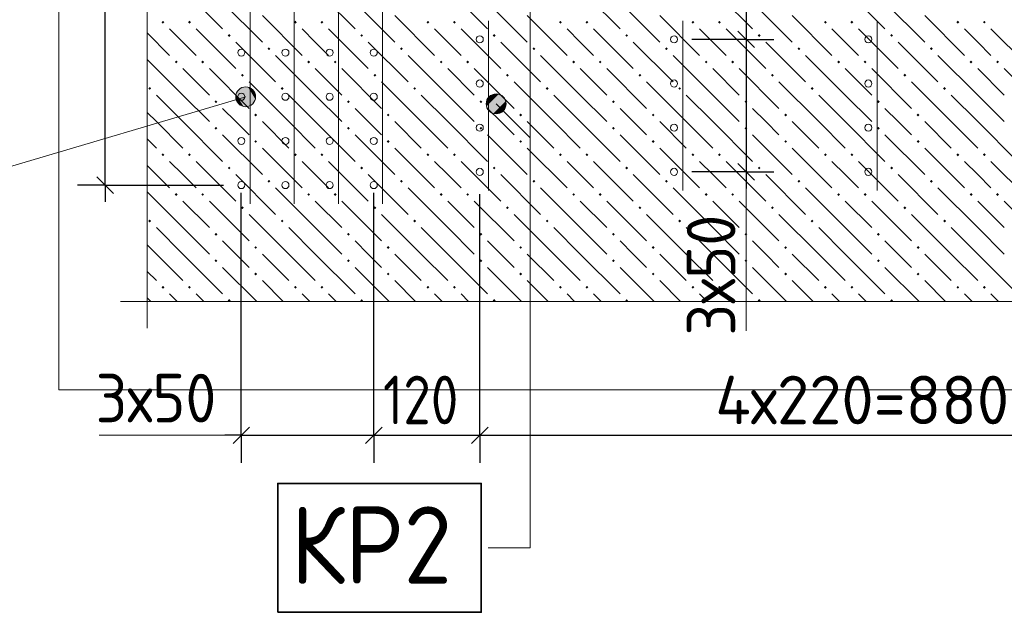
# Model space of a CAD drawing. Header units: millimetres. Extents: x 0 to 50400, y 0 to 35640.
# Tile 9 of 52: x 4665 to 10016, y 10530 to 13750. Entities that reach past the tile are written whole.
import ezdxf

# ---------------------------------------------------------------- set-up
doc = ezdxf.new("R2010")
doc.units = ezdxf.units.MM
for name, color, linetype, lineweight in [('Standard', 7, 'Continuous', 25), ('ЖБ Перекрытие верхний уровень', 7, 'Continuous', 35), ('Общий01', 7, 'Continuous', 13), ('Размерная линия_ общее', 7, 'Continuous', 13), ('Текст_ общее', 7, 'Continuous', 25)]:
    doc.layers.add(name, color=color, linetype=linetype, lineweight=lineweight)
doc.layers.add('Вспомогательная арматура', color=7, linetype='Continuous', lineweight=18, true_color=0x656565)
doc.layers.add('Поперечная арматура', color=7, linetype='Continuous', lineweight=18, true_color=0x5a2814)
doc.layers.add('Размерная выноска', color=7, linetype='Continuous')
doc.styles.add('ISOCPEUR', font='txt')

msp = doc.modelspace()

# ---------------------------------------------------------------- hatches: boundary and pattern name
at = {"layer": 'ЖБ Перекрытие верхний уровень', "linetype": 'Continuous', "lineweight": 18, "transparency": 33554687}
for points in [[(5435.9, 13736.3), (5443.7, 13744.1), (5451.5, 13736.3), (5443.7, 13728.5)], [(5579.9, 13736.3), (5587.7, 13744.1), (5595.5, 13736.3), (5587.7, 13728.5)], [(6155.9, 13736.3), (6163.7, 13744.1), (6171.5, 13736.3), (6163.7, 13728.5)], [(6299.9, 13736.3), (6307.7, 13744.1), (6315.5, 13736.3), (6307.7, 13728.5)], [(6875.9, 13736.3), (6883.7, 13744.1), (6891.5, 13736.3), (6883.7, 13728.5)], [(7019.9, 13736.3), (7027.7, 13744.1), (7035.5, 13736.3), (7027.7, 13728.5)], [(7595.9, 13736.3), (7603.7, 13744.1), (7611.5, 13736.3), (7603.7, 13728.5)], [(7739.9, 13736.3), (7747.7, 13744.1), (7755.5, 13736.3), (7747.7, 13728.5)], [(8315.9, 13736.3), (8323.7, 13744.1), (8331.5, 13736.3), (8323.7, 13728.5)], [(8459.9, 13736.3), (8467.7, 13744.1), (8475.5, 13736.3), (8467.7, 13728.5)], [(9035.9, 13736.3), (9043.7, 13744.1), (9051.5, 13736.3), (9043.7, 13728.5)], [(9179.9, 13736.3), (9187.7, 13744.1), (9195.5, 13736.3), (9187.7, 13728.5)], [(9755.9, 13736.3), (9763.7, 13744.1), (9771.5, 13736.3), (9763.7, 13728.5)], [(9899.9, 13736.3), (9907.7, 13744.1), (9915.5, 13736.3), (9907.7, 13728.5)], [(5795.9, 13664.3), (5803.7, 13672.1), (5811.5, 13664.3), (5803.7, 13656.5)], [(6515.9, 13664.3), (6523.7, 13672.1), (6531.5, 13664.3), (6523.7, 13656.5)], [(7235.9, 13664.3), (7243.7, 13672.1), (7251.5, 13664.3), (7243.7, 13656.5)], [(7955.9, 13664.3), (7963.7, 13672.1), (7971.5, 13664.3), (7963.7, 13656.5)], [(8675.9, 13664.3), (8683.7, 13672.1), (8691.5, 13664.3), (8683.7, 13656.5)], [(9395.9, 13664.3), (9403.7, 13672.1), (9411.5, 13664.3), (9403.7, 13656.5)], [(6011.9, 13592.3), (6019.7, 13600.1), (6027.5, 13592.3), (6019.7, 13584.5)], [(6731.9, 13592.3), (6739.7, 13600.1), (6747.5, 13592.3), (6739.7, 13584.5)], [(7451.9, 13592.3), (7459.7, 13600.1), (7467.5, 13592.3), (7459.7, 13584.5)], [(8171.9, 13592.3), (8179.7, 13600.1), (8187.5, 13592.3), (8179.7, 13584.5)], [(8891.9, 13592.3), (8899.7, 13600.1), (8907.5, 13592.3), (8899.7, 13584.5)], [(9611.9, 13592.3), (9619.7, 13600.1), (9627.5, 13592.3), (9619.7, 13584.5)], [(5507.9, 13520.3), (5515.7, 13528.1), (5523.5, 13520.3), (5515.7, 13512.5)], [(5651.9, 13520.3), (5659.7, 13528.1), (5667.5, 13520.3), (5659.7, 13512.5)], [(6227.9, 13520.3), (6235.7, 13528.1), (6243.5, 13520.3), (6235.7, 13512.5)], [(6371.9, 13520.3), (6379.7, 13528.1), (6387.5, 13520.3), (6379.7, 13512.5)], [(6947.9, 13520.3), (6955.7, 13528.1), (6963.5, 13520.3), (6955.7, 13512.5)], [(7091.9, 13520.3), (7099.7, 13528.1), (7107.5, 13520.3), (7099.7, 13512.5)], [(7667.9, 13520.3), (7675.7, 13528.1), (7683.5, 13520.3), (7675.7, 13512.5)], [(7811.9, 13520.3), (7819.7, 13528.1), (7827.5, 13520.3), (7819.7, 13512.5)], [(8387.9, 13520.3), (8395.7, 13528.1), (8403.5, 13520.3), (8395.7, 13512.5)], [(8531.9, 13520.3), (8539.7, 13528.1), (8547.5, 13520.3), (8539.7, 13512.5)], [(9107.9, 13520.3), (9115.7, 13528.1), (9123.5, 13520.3), (9115.7, 13512.5)], [(9251.9, 13520.3), (9259.7, 13528.1), (9267.5, 13520.3), (9259.7, 13512.5)], [(9827.9, 13520.3), (9835.7, 13528.1), (9843.5, 13520.3), (9835.7, 13512.5)], [(9971.9, 13520.3), (9979.7, 13528.1), (9987.5, 13520.3), (9979.7, 13512.5)], [(5867.9, 13448.3), (5875.7, 13456.1), (5883.5, 13448.3), (5875.7, 13440.5)], [(6587.9, 13448.3), (6595.7, 13456.1), (6603.5, 13448.3), (6595.7, 13440.5)], [(7307.9, 13448.3), (7315.7, 13456.1), (7323.5, 13448.3), (7315.7, 13440.5)], [(8027.9, 13448.3), (8035.7, 13456.1), (8043.5, 13448.3), (8035.7, 13440.5)], [(8747.9, 13448.3), (8755.7, 13456.1), (8763.5, 13448.3), (8755.7, 13440.5)], [(9467.9, 13448.3), (9475.7, 13456.1), (9483.5, 13448.3), (9475.7, 13440.5)], [(5363.9, 13376.3), (5371.7, 13384.1), (5379.5, 13376.3), (5371.7, 13368.5)], [(6083.9, 13376.3), (6091.7, 13384.1), (6099.5, 13376.3), (6091.7, 13368.5)], [(6803.9, 13376.3), (6811.7, 13384.1), (6819.5, 13376.3), (6811.7, 13368.5)], [(7523.9, 13376.3), (7531.7, 13384.1), (7539.5, 13376.3), (7531.7, 13368.5)], [(8243.9, 13376.3), (8251.7, 13384.1), (8259.5, 13376.3), (8251.7, 13368.5)], [(8963.9, 13376.3), (8971.7, 13384.1), (8979.5, 13376.3), (8971.7, 13368.5)], [(9683.9, 13376.3), (9691.7, 13384.1), (9699.5, 13376.3), (9691.7, 13368.5)], [(5723.9, 13304.3), (5731.7, 13312.1), (5739.5, 13304.3), (5731.7, 13296.5)], [(6443.9, 13304.3), (6451.7, 13312.1), (6459.5, 13304.3), (6451.7, 13296.5)], [(7163.9, 13304.3), (7171.7, 13312.1), (7179.5, 13304.3), (7171.7, 13296.5)], [(7883.9, 13304.3), (7891.7, 13312.1), (7899.5, 13304.3), (7891.7, 13296.5)], [(8603.9, 13304.3), (8611.7, 13312.1), (8619.5, 13304.3), (8611.7, 13296.5)], [(9323.9, 13304.3), (9331.7, 13312.1), (9339.5, 13304.3), (9331.7, 13296.5)], [(5939.9, 13232.3), (5947.7, 13240.1), (5955.5, 13232.3), (5947.7, 13224.5)], [(6659.9, 13232.3), (6667.7, 13240.1), (6675.5, 13232.3), (6667.7, 13224.5)], [(7379.9, 13232.3), (7387.7, 13240.1), (7395.5, 13232.3), (7387.7, 13224.5)], [(8099.9, 13232.3), (8107.7, 13240.1), (8115.5, 13232.3), (8107.7, 13224.5)], [(8819.9, 13232.3), (8827.7, 13240.1), (8835.5, 13232.3), (8827.7, 13224.5)], [(9539.9, 13232.3), (9547.7, 13240.1), (9555.5, 13232.3), (9547.7, 13224.5)], [(5723.9, 13160.3), (5731.7, 13168.1), (5739.5, 13160.3), (5731.7, 13152.5)], [(6443.9, 13160.3), (6451.7, 13168.1), (6459.5, 13160.3), (6451.7, 13152.5)], [(7163.9, 13160.3), (7171.7, 13168.1), (7179.5, 13160.3), (7171.7, 13152.5)], [(7883.9, 13160.3), (7891.7, 13168.1), (7899.5, 13160.3), (7891.7, 13152.5)], [(8603.9, 13160.3), (8611.7, 13168.1), (8619.5, 13160.3), (8611.7, 13152.5)], [(9323.9, 13160.3), (9331.7, 13168.1), (9339.5, 13160.3), (9331.7, 13152.5)], [(5939.9, 13088.3), (5947.7, 13096.1), (5955.5, 13088.3), (5947.7, 13080.5)], [(6659.9, 13088.3), (6667.7, 13096.1), (6675.5, 13088.3), (6667.7, 13080.5)], [(7379.9, 13088.3), (7387.7, 13096.1), (7395.5, 13088.3), (7387.7, 13080.5)], [(8099.9, 13088.3), (8107.7, 13096.1), (8115.5, 13088.3), (8107.7, 13080.5)], [(8819.9, 13088.3), (8827.7, 13096.1), (8835.5, 13088.3), (8827.7, 13080.5)], [(9539.9, 13088.3), (9547.7, 13096.1), (9555.5, 13088.3), (9547.7, 13080.5)], [(5435.9, 13016.3), (5443.7, 13024.1), (5451.5, 13016.3), (5443.7, 13008.5)], [(5579.9, 13016.3), (5587.7, 13024.1), (5595.5, 13016.3), (5587.7, 13008.5)], [(6155.9, 13016.3), (6163.7, 13024.1), (6171.5, 13016.3), (6163.7, 13008.5)], [(6299.9, 13016.3), (6307.7, 13024.1), (6315.5, 13016.3), (6307.7, 13008.5)], [(6875.9, 13016.3), (6883.7, 13024.1), (6891.5, 13016.3), (6883.7, 13008.5)], [(7019.9, 13016.3), (7027.7, 13024.1), (7035.5, 13016.3), (7027.7, 13008.5)], [(7595.9, 13016.3), (7603.7, 13024.1), (7611.5, 13016.3), (7603.7, 13008.5)], [(7739.9, 13016.3), (7747.7, 13024.1), (7755.5, 13016.3), (7747.7, 13008.5)], [(8315.9, 13016.3), (8323.7, 13024.1), (8331.5, 13016.3), (8323.7, 13008.5)], [(8459.9, 13016.3), (8467.7, 13024.1), (8475.5, 13016.3), (8467.7, 13008.5)], [(9035.9, 13016.3), (9043.7, 13024.1), (9051.5, 13016.3), (9043.7, 13008.5)], [(9179.9, 13016.3), (9187.7, 13024.1), (9195.5, 13016.3), (9187.7, 13008.5)], [(9755.9, 13016.3), (9763.7, 13024.1), (9771.5, 13016.3), (9763.7, 13008.5)], [(9899.9, 13016.3), (9907.7, 13024.1), (9915.5, 13016.3), (9907.7, 13008.5)], [(5795.9, 12944.3), (5803.7, 12952.1), (5811.5, 12944.3), (5803.7, 12936.5)], [(6515.9, 12944.3), (6523.7, 12952.1), (6531.5, 12944.3), (6523.7, 12936.5)], [(7235.9, 12944.3), (7243.7, 12952.1), (7251.5, 12944.3), (7243.7, 12936.5)], [(7955.9, 12944.3), (7963.7, 12952.1), (7971.5, 12944.3), (7963.7, 12936.5)], [(8675.9, 12944.3), (8683.7, 12952.1), (8691.5, 12944.3), (8683.7, 12936.5)], [(9395.9, 12944.3), (9403.7, 12952.1), (9411.5, 12944.3), (9403.7, 12936.5)], [(6011.9, 12872.3), (6019.7, 12880.1), (6027.5, 12872.3), (6019.7, 12864.5)], [(6731.9, 12872.3), (6739.7, 12880.1), (6747.5, 12872.3), (6739.7, 12864.5)], [(7451.9, 12872.3), (7459.7, 12880.1), (7467.5, 12872.3), (7459.7, 12864.5)], [(8171.9, 12872.3), (8179.7, 12880.1), (8187.5, 12872.3), (8179.7, 12864.5)], [(8891.9, 12872.3), (8899.7, 12880.1), (8907.5, 12872.3), (8899.7, 12864.5)], [(9611.9, 12872.3), (9619.7, 12880.1), (9627.5, 12872.3), (9619.7, 12864.5)], [(5507.9, 12800.3), (5515.7, 12808.1), (5523.5, 12800.3), (5515.7, 12792.5)], [(5651.9, 12800.3), (5659.7, 12808.1), (5667.5, 12800.3), (5659.7, 12792.5)], [(6227.9, 12800.3), (6235.7, 12808.1), (6243.5, 12800.3), (6235.7, 12792.5)], [(6371.9, 12800.3), (6379.7, 12808.1), (6387.5, 12800.3), (6379.7, 12792.5)], [(6947.9, 12800.3), (6955.7, 12808.1), (6963.5, 12800.3), (6955.7, 12792.5)], [(7091.9, 12800.3), (7099.7, 12808.1), (7107.5, 12800.3), (7099.7, 12792.5)], [(7667.9, 12800.3), (7675.7, 12808.1), (7683.5, 12800.3), (7675.7, 12792.5)], [(7811.9, 12800.3), (7819.7, 12808.1), (7827.5, 12800.3), (7819.7, 12792.5)], [(8387.9, 12800.3), (8395.7, 12808.1), (8403.5, 12800.3), (8395.7, 12792.5)], [(8531.9, 12800.3), (8539.7, 12808.1), (8547.5, 12800.3), (8539.7, 12792.5)], [(9107.9, 12800.3), (9115.7, 12808.1), (9123.5, 12800.3), (9115.7, 12792.5)], [(9251.9, 12800.3), (9259.7, 12808.1), (9267.5, 12800.3), (9259.7, 12792.5)], [(9827.9, 12800.3), (9835.7, 12808.1), (9843.5, 12800.3), (9835.7, 12792.5)], [(9971.9, 12800.3), (9979.7, 12808.1), (9987.5, 12800.3), (9979.7, 12792.5)], [(5867.9, 12728.3), (5875.7, 12736.1), (5883.5, 12728.3), (5875.7, 12720.5)], [(6587.9, 12728.3), (6595.7, 12736.1), (6603.5, 12728.3), (6595.7, 12720.5)], [(7307.9, 12728.3), (7315.7, 12736.1), (7323.5, 12728.3), (7315.7, 12720.5)], [(8027.9, 12728.3), (8035.7, 12736.1), (8043.5, 12728.3), (8035.7, 12720.5)], [(8747.9, 12728.3), (8755.7, 12736.1), (8763.5, 12728.3), (8755.7, 12720.5)], [(9467.9, 12728.3), (9475.7, 12736.1), (9483.5, 12728.3), (9475.7, 12720.5)], [(5363.9, 12656.3), (5371.7, 12664.1), (5379.5, 12656.3), (5371.7, 12648.5)], [(6083.9, 12656.3), (6091.7, 12664.1), (6099.5, 12656.3), (6091.7, 12648.5)], [(6803.9, 12656.3), (6811.7, 12664.1), (6819.5, 12656.3), (6811.7, 12648.5)], [(7523.9, 12656.3), (7531.7, 12664.1), (7539.5, 12656.3), (7531.7, 12648.5)], [(8243.9, 12656.3), (8251.7, 12664.1), (8259.5, 12656.3), (8251.7, 12648.5)], [(8963.9, 12656.3), (8971.7, 12664.1), (8979.5, 12656.3), (8971.7, 12648.5)], [(9683.9, 12656.3), (9691.7, 12664.1), (9699.5, 12656.3), (9691.7, 12648.5)], [(5723.9, 12584.3), (5731.7, 12592.1), (5739.5, 12584.3), (5731.7, 12576.5)], [(6443.9, 12584.3), (6451.7, 12592.1), (6459.5, 12584.3), (6451.7, 12576.5)], [(7163.9, 12584.3), (7171.7, 12592.1), (7179.5, 12584.3), (7171.7, 12576.5)], [(7883.9, 12584.3), (7891.7, 12592.1), (7899.5, 12584.3), (7891.7, 12576.5)], [(8603.9, 12584.3), (8611.7, 12592.1), (8619.5, 12584.3), (8611.7, 12576.5)], [(9323.9, 12584.3), (9331.7, 12592.1), (9339.5, 12584.3), (9331.7, 12576.5)], [(5939.9, 12512.3), (5947.7, 12520.1), (5955.5, 12512.3), (5947.7, 12504.5)], [(6659.9, 12512.3), (6667.7, 12520.1), (6675.5, 12512.3), (6667.7, 12504.5)], [(7379.9, 12512.3), (7387.7, 12520.1), (7395.5, 12512.3), (7387.7, 12504.5)], [(8099.9, 12512.3), (8107.7, 12520.1), (8115.5, 12512.3), (8107.7, 12504.5)], [(8819.9, 12512.3), (8827.7, 12520.1), (8835.5, 12512.3), (8827.7, 12504.5)], [(9539.9, 12512.3), (9547.7, 12520.1), (9555.5, 12512.3), (9547.7, 12504.5)], [(5723.9, 12440.3), (5731.7, 12448.1), (5739.5, 12440.3), (5731.7, 12432.5)], [(6443.9, 12440.3), (6451.7, 12448.1), (6459.5, 12440.3), (6451.7, 12432.5)], [(7163.9, 12440.3), (7171.7, 12448.1), (7179.5, 12440.3), (7171.7, 12432.5)], [(7883.9, 12440.3), (7891.7, 12448.1), (7899.5, 12440.3), (7891.7, 12432.5)], [(8603.9, 12440.3), (8611.7, 12448.1), (8619.5, 12440.3), (8611.7, 12432.5)], [(9323.9, 12440.3), (9331.7, 12448.1), (9339.5, 12440.3), (9331.7, 12432.5)], [(5939.9, 12368.3), (5947.7, 12376.1), (5955.5, 12368.3), (5947.7, 12360.5)], [(6659.9, 12368.3), (6667.7, 12376.1), (6675.5, 12368.3), (6667.7, 12360.5)], [(7379.9, 12368.3), (7387.7, 12376.1), (7395.5, 12368.3), (7387.7, 12360.5)], [(8099.9, 12368.3), (8107.7, 12376.1), (8115.5, 12368.3), (8107.7, 12360.5)], [(8819.9, 12368.3), (8827.7, 12376.1), (8835.5, 12368.3), (8827.7, 12360.5)], [(9539.9, 12368.3), (9547.7, 12376.1), (9555.5, 12368.3), (9547.7, 12360.5)], [(5435.9, 12296.3), (5443.7, 12304.1), (5451.5, 12296.3), (5443.7, 12288.5)], [(5579.9, 12296.3), (5587.7, 12304.1), (5595.5, 12296.3), (5587.7, 12288.5)], [(6155.9, 12296.3), (6163.7, 12304.1), (6171.5, 12296.3), (6163.7, 12288.5)], [(6299.9, 12296.3), (6307.7, 12304.1), (6315.5, 12296.3), (6307.7, 12288.5)], [(6875.9, 12296.3), (6883.7, 12304.1), (6891.5, 12296.3), (6883.7, 12288.5)], [(7019.9, 12296.3), (7027.7, 12304.1), (7035.5, 12296.3), (7027.7, 12288.5)], [(7595.9, 12296.3), (7603.7, 12304.1), (7611.5, 12296.3), (7603.7, 12288.5)], [(7739.9, 12296.3), (7747.7, 12304.1), (7755.5, 12296.3), (7747.7, 12288.5)], [(8315.9, 12296.3), (8323.7, 12304.1), (8331.5, 12296.3), (8323.7, 12288.5)], [(8459.9, 12296.3), (8467.7, 12304.1), (8475.5, 12296.3), (8467.7, 12288.5)], [(9035.9, 12296.3), (9043.7, 12304.1), (9051.5, 12296.3), (9043.7, 12288.5)], [(9179.9, 12296.3), (9187.7, 12304.1), (9195.5, 12296.3), (9187.7, 12288.5)], [(9755.9, 12296.3), (9763.7, 12304.1), (9771.5, 12296.3), (9763.7, 12288.5)], [(9899.9, 12296.3), (9907.7, 12304.1), (9915.5, 12296.3), (9907.7, 12288.5)], [(5795.9, 12224.3), (5803.7, 12232.1), (5811.5, 12224.3), (5806.2, 12219), (5801.2, 12219)], [(6515.9, 12224.3), (6523.7, 12232.1), (6531.5, 12224.3), (6526.2, 12219), (6521.2, 12219)], [(7235.9, 12224.3), (7243.7, 12232.1), (7251.5, 12224.3), (7246.2, 12219), (7241.2, 12219)], [(7955.9, 12224.3), (7963.7, 12232.1), (7971.5, 12224.3), (7966.2, 12219), (7961.2, 12219)], [(8675.9, 12224.3), (8683.7, 12232.1), (8691.5, 12224.3), (8686.2, 12219), (8681.2, 12219)], [(9395.9, 12224.3), (9403.7, 12232.1), (9411.5, 12224.3), (9406.2, 12219), (9401.2, 12219)]]:
    msp.add_hatch(color=7, dxfattribs=at).paths.add_polyline_path(points, flags=16)
at = {"layer": 'Общий01', "linetype": 'Continuous', "lineweight": 13, "transparency": 33554687}
for points in [[(5908.7, 13279.5), (5878.1, 13383.1), (5854.4, 13368.2)], [(5932.5, 13294.4), (5906.2, 13383.5), (5878.1, 13383.1)], [(5932.5, 13294.4), (5878.1, 13383.1), (5908.7, 13279.5)], [(5945.6, 13318.6), (5930.3, 13370.4), (5906.2, 13383.5)], [(5945.6, 13318.6), (5906.2, 13383.5), (5932.5, 13294.4)], [(5880.7, 13279.1), (5854.4, 13368.2), (5841.2, 13344)], [(5880.7, 13279.1), (5841.2, 13344), (5856.6, 13292.3)], [(5856.6, 13292.3), (5841.2, 13344), (5841.6, 13316)], [(5908.7, 13279.5), (5854.4, 13368.2), (5880.7, 13279.1)], [(5930.3, 13370.4), (5945.6, 13318.6), (5945.2, 13346.6)], [(7202.3, 13306.6), (7240.5, 13344.7), (7216.1, 13331)], [(7240.5, 13344.7), (7202.3, 13306.6), (7202.3, 13279.1)], [(7240.5, 13344.7), (7202.3, 13279.1), (7268, 13344.7)], [(7268, 13344.7), (7202.3, 13279.1), (7216.1, 13254.6)], [(7268, 13344.7), (7216.1, 13254.6), (7292.4, 13331)], [(7292.4, 13331), (7216.1, 13254.6), (7240.5, 13240.9)], [(7292.4, 13331), (7240.5, 13240.9), (7306.2, 13306.6)], [(7306.2, 13306.6), (7240.5, 13240.9), (7268, 13240.9)], [(7306.2, 13306.6), (7268, 13240.9), (7306.2, 13279.1)], [(7306.2, 13279.1), (7268, 13240.9), (7292.4, 13254.6)]]:
    msp.add_hatch(color=7, dxfattribs=at).paths.add_polyline_path(points)

# ---------------------------------------------------------------- linework, layer by layer
at = {"layer": 'Standard', "color": 7, "linetype": 'Continuous', "lineweight": -3, "transparency": 33554687}
for p, q in [((8613.3, 13931.3), (8613.3, 13643.3)), ((8613.3, 13643.3), (8613.3, 12923.3)), ((8613.3, 12923.3), (8613.3, 12833.3)), ((5129, 12851.3), (5129, 12761.3)), ((5869.4, 11492), (5779.4, 11492)), ((5869.4, 11492), (6589.4, 11492)), ((6589.4, 11492), (7165.4, 11492)), ((7165.4, 11492), (11389.4, 11492))]:
    msp.add_line(p, q, dxfattribs=at)
at = {"layer": 'Standard', "color": 7, "linetype": 'Continuous', "lineweight": 25, "transparency": 33554687}
for p, q in [((8568.3, 13688.3), (8658.3, 13598.3)), ((8568.3, 12968.3), (8658.3, 12878.3)), ((5174, 12806.3), (5084, 12896.3)), ((5824.4, 11447), (5914.4, 11537)), ((6544.4, 11447), (6634.4, 11537)), ((7120.4, 11447), (7210.4, 11537))]:
    msp.add_line(p, q, dxfattribs=at)
at = {"layer": 'Standard', "color": 251, "linetype": 'Continuous', "lineweight": -3, "true_color": 0x656565, "transparency": 33554687}
for p, q in [((8613.3, 13643.3), (8463.3, 13643.3)), ((8613.3, 13643.3), (8763.3, 13643.3)), ((8613.3, 12923.3), (8463.3, 12923.3)), ((8613.3, 12923.3), (8763.3, 12923.3)), ((5129, 12851.3), (4979, 12851.3)), ((5129, 12851.3), (5279, 12851.3)), ((5129, 12851.3), (5773.4, 12851.3)), ((5869.4, 11492), (5869.4, 11642)), ((6589.4, 11492), (6589.4, 11642)), ((7165.4, 11492), (7165.4, 11642)), ((5869.4, 11492), (5869.4, 11342)), ((6589.4, 11492), (6589.4, 11342)), ((7165.4, 11492), (7165.4, 11342))]:
    msp.add_line(p, q, dxfattribs=at)
at = {"layer": 'Standard', "color": 254, "linetype": 'Continuous', "lineweight": 18, "true_color": 0xc4c4ff, "transparency": 33554687}
msp.add_lwpolyline([(4877.7, 11739), (13769.7, 11739), (13769.7, 17045), (4877.7, 17045), (4877.7, 11739)], dxfattribs=at)
at = {"layer": 'Standard', "color": 7, "linetype": 'Continuous', "lineweight": -3, "transparency": 33554687}
msp.add_lwpolyline([(5129, 12851.3), (5129, 13616.9), (5129, 13616.9), (5129, 16211.3)], dxfattribs=at)
at = {"layer": 'Standard', "color": 251, "linetype": 'Continuous', "lineweight": -3, "true_color": 0x656565, "transparency": 33554687}
for points in [[(8613.3, 13643.3), (8593.2, 13643.3), (8593.2, 13643.3), (8317.4, 13643.3)], [(8613.3, 12923.3), (8593.7, 12923.3), (8593.7, 12923.3), (8317.4, 12923.3)], [(5869.4, 11492), (5869.4, 11517.2), (5869.4, 11517.2), (5869.4, 11520.1), (5869.4, 11520.1), (5869.4, 11521.3), (5869.4, 11521.3), (5869.4, 11524.6), (5869.4, 11524.6), (5869.4, 11964.8), (5869.4, 11964.8), (5869.4, 12809)], [(6589.4, 11492), (6589.4, 11512.5), (6589.4, 11512.5), (6589.4, 11517.9), (6589.4, 11517.9), (6589.4, 11520.1), (6589.4, 11520.1), (6589.4, 11526.3), (6589.4, 11526.3), (6589.4, 12347.6), (6589.4, 12347.6), (6589.4, 12809)], [(7165.4, 11492), (7165.4, 11516.2), (7165.4, 11516.2), (7165.4, 11519.2), (7165.4, 11519.2), (7165.4, 11527.7), (7165.4, 11527.7), (7165.4, 12653.8), (7165.4, 12653.8), (7165.4, 12801.4)]]:
    msp.add_lwpolyline(points, dxfattribs=at)
at = {"layer": 'Вспомогательная арматура', "color": 251, "linetype": 'Continuous', "lineweight": 18, "true_color": 0x656565, "transparency": 33554687}
for p, q in [((5917.4, 16312.1), (5917.4, 12750.5)), ((5917.4, 16312.1), (5917.4, 12750.5)), ((6157.4, 16312.1), (6157.4, 12750.5)), ((6157.4, 16312.1), (6157.4, 12750.5)), ((6397.4, 16312.1), (6397.4, 12750.5)), ((6397.4, 16312.1), (6397.4, 12750.5)), ((6637.4, 16312.1), (6637.4, 12750.5)), ((6637.4, 16312.1), (6637.4, 12750.5)), ((7213.4, 13744.1), (7213.4, 12822.5)), ((7213.4, 13744.1), (7213.4, 12822.5)), ((8269.4, 13744.1), (8269.4, 12822.5)), ((8269.4, 13744.1), (8269.4, 12822.5)), ((9325.4, 13744.1), (9325.4, 12822.5)), ((9325.4, 13744.1), (9325.4, 12822.5))]:
    msp.add_line(p, q, dxfattribs=at)
at = {"layer": 'ЖБ Перекрытие верхний уровень', "color": 9, "linetype": 'Continuous', "lineweight": 18, "true_color": 0xc7c7c7, "transparency": 33554687}
for p, q in [((5551.7, 13916.3), (5767.7, 13700.3)), ((6271.7, 13916.3), (6487.7, 13700.3)), ((6991.7, 13916.3), (7207.7, 13700.3)), ((7711.7, 13916.3), (7927.7, 13700.3)), ((8431.7, 13916.3), (8647.7, 13700.3)), ((9151.7, 13916.3), (9367.7, 13700.3)), ((5767.7, 13844.3), (5983.7, 13628.3)), ((6487.7, 13844.3), (6703.7, 13628.3)), ((7207.7, 13844.3), (7423.7, 13628.3)), ((7927.7, 13844.3), (8143.7, 13628.3)), ((8647.7, 13844.3), (8863.7, 13628.3)), ((9367.7, 13844.3), (9583.7, 13628.3)), ((5983.7, 13772.3), (6199.7, 13556.3)), ((6703.7, 13772.3), (6919.7, 13556.3)), ((7423.7, 13772.3), (7639.7, 13556.3)), ((8143.7, 13772.3), (8359.7, 13556.3)), ((8863.7, 13772.3), (9079.7, 13556.3)), ((9583.7, 13772.3), (9799.7, 13556.3)), ((5551.7, 13628.3), (5479.7, 13700.3)), ((5623.7, 13700.3), (5839.7, 13484.3)), ((6271.7, 13628.3), (6199.7, 13700.3)), ((6343.7, 13700.3), (6559.7, 13484.3)), ((6991.7, 13628.3), (6919.7, 13700.3)), ((7063.7, 13700.3), (7279.7, 13484.3)), ((7711.7, 13628.3), (7639.7, 13700.3)), ((7783.7, 13700.3), (7999.7, 13484.3)), ((8431.7, 13628.3), (8359.7, 13700.3)), ((8503.7, 13700.3), (8719.7, 13484.3)), ((9151.7, 13628.3), (9079.7, 13700.3)), ((9223.7, 13700.3), (9439.7, 13484.3)), ((9871.7, 13628.3), (9799.7, 13700.3)), ((9943.7, 13700.3), (10159.7, 13484.3)), ((5357.7, 13678.3), (5479.7, 13556.3)), ((5623.7, 13556.3), (5551.7, 13628.3)), ((5839.7, 13628.3), (6055.7, 13412.3)), ((6343.7, 13556.3), (6271.7, 13628.3)), ((6559.7, 13628.3), (6775.7, 13412.3)), ((7063.7, 13556.3), (6991.7, 13628.3)), ((7279.7, 13628.3), (7495.7, 13412.3)), ((7783.7, 13556.3), (7711.7, 13628.3)), ((7999.7, 13628.3), (8215.7, 13412.3)), ((8503.7, 13556.3), (8431.7, 13628.3)), ((8719.7, 13628.3), (8935.7, 13412.3)), ((9223.7, 13556.3), (9151.7, 13628.3)), ((9439.7, 13628.3), (9655.7, 13412.3)), ((9943.7, 13556.3), (9871.7, 13628.3)), ((6271.7, 13340.3), (6055.7, 13556.3)), ((6991.7, 13340.3), (6775.7, 13556.3)), ((7711.7, 13340.3), (7495.7, 13556.3)), ((8431.7, 13340.3), (8215.7, 13556.3)), ((9151.7, 13340.3), (8935.7, 13556.3)), ((9871.7, 13340.3), (9655.7, 13556.3)), ((5551.7, 13340.3), (5357.7, 13534.3)), ((5551.7, 13484.3), (5695.7, 13340.3)), ((5695.7, 13484.3), (5911.7, 13268.3)), ((6271.7, 13484.3), (6415.7, 13340.3)), ((6415.7, 13484.3), (6631.7, 13268.3)), ((6991.7, 13484.3), (7135.7, 13340.3)), ((7135.7, 13484.3), (7351.7, 13268.3)), ((7711.7, 13484.3), (7855.7, 13340.3)), ((7855.7, 13484.3), (8071.7, 13268.3)), ((8431.7, 13484.3), (8575.7, 13340.3)), ((8575.7, 13484.3), (8791.7, 13268.3)), ((9151.7, 13484.3), (9295.7, 13340.3)), ((9295.7, 13484.3), (9511.7, 13268.3)), ((9871.7, 13484.3), (10015.7, 13340.3)), ((10015.7, 13484.3), (10231.7, 13268.3)), ((6127.7, 13196.3), (5911.7, 13412.3)), ((6847.7, 13196.3), (6631.7, 13412.3)), ((7567.7, 13196.3), (7351.7, 13412.3)), ((8287.7, 13196.3), (8071.7, 13412.3)), ((9007.7, 13196.3), (8791.7, 13412.3)), ((9727.7, 13196.3), (9511.7, 13412.3)), ((5407.7, 13340.3), (5551.7, 13196.3)), ((5551.7, 13340.3), (5695.7, 13196.3)), ((6127.7, 13340.3), (6271.7, 13196.3)), ((6271.7, 13340.3), (6415.7, 13196.3)), ((6847.7, 13340.3), (6991.7, 13196.3)), ((6991.7, 13340.3), (7135.7, 13196.3)), ((7567.7, 13340.3), (7711.7, 13196.3)), ((7711.7, 13340.3), (7855.7, 13196.3)), ((8287.7, 13340.3), (8431.7, 13196.3)), ((8431.7, 13340.3), (8575.7, 13196.3)), ((9007.7, 13340.3), (9151.7, 13196.3)), ((9151.7, 13340.3), (9295.7, 13196.3)), ((9727.7, 13340.3), (9871.7, 13196.3)), ((9871.7, 13340.3), (10015.7, 13196.3)), ((5407.7, 13196.3), (5357.7, 13246.3)), ((5839.7, 13196.3), (5767.7, 13268.3)), ((6559.7, 13196.3), (6487.7, 13268.3)), ((7279.7, 13196.3), (7207.7, 13268.3)), ((7999.7, 13196.3), (7927.7, 13268.3)), ((8719.7, 13196.3), (8647.7, 13268.3)), ((9439.7, 13196.3), (9367.7, 13268.3)), ((5407.7, 13196.3), (5551.7, 13052.3)), ((5551.7, 13196.3), (5767.7, 12980.3)), ((5911.7, 13124.3), (5839.7, 13196.3)), ((5983.7, 13196.3), (6127.7, 13052.3)), ((6127.7, 13196.3), (6271.7, 13052.3)), ((6271.7, 13196.3), (6487.7, 12980.3)), ((6631.7, 13124.3), (6559.7, 13196.3)), ((6703.7, 13196.3), (6847.7, 13052.3)), ((6847.7, 13196.3), (6991.7, 13052.3)), ((6991.7, 13196.3), (7207.7, 12980.3)), ((7351.7, 13124.3), (7279.7, 13196.3)), ((7423.7, 13196.3), (7567.7, 13052.3)), ((7567.7, 13196.3), (7711.7, 13052.3)), ((7711.7, 13196.3), (7927.7, 12980.3)), ((8071.7, 13124.3), (7999.7, 13196.3)), ((8143.7, 13196.3), (8287.7, 13052.3)), ((8287.7, 13196.3), (8431.7, 13052.3)), ((8431.7, 13196.3), (8647.7, 12980.3)), ((8791.7, 13124.3), (8719.7, 13196.3)), ((8863.7, 13196.3), (9007.7, 13052.3)), ((9007.7, 13196.3), (9151.7, 13052.3)), ((9151.7, 13196.3), (9367.7, 12980.3)), ((9511.7, 13124.3), (9439.7, 13196.3)), ((9583.7, 13196.3), (9727.7, 13052.3)), ((9727.7, 13196.3), (9871.7, 13052.3)), ((9871.7, 13196.3), (10087.7, 12980.3)), ((5767.7, 13124.3), (5983.7, 12908.3)), ((6487.7, 13124.3), (6703.7, 12908.3)), ((7207.7, 13124.3), (7423.7, 12908.3)), ((7927.7, 13124.3), (8143.7, 12908.3)), ((8647.7, 13124.3), (8863.7, 12908.3)), ((9367.7, 13124.3), (9583.7, 12908.3)), ((5357.7, 13102.3), (5407.7, 13052.3)), ((5983.7, 13052.3), (6199.7, 12836.3)), ((6703.7, 13052.3), (6919.7, 12836.3)), ((7423.7, 13052.3), (7639.7, 12836.3)), ((8143.7, 13052.3), (8359.7, 12836.3)), ((8863.7, 13052.3), (9079.7, 12836.3)), ((9583.7, 13052.3), (9799.7, 12836.3)), ((5357.7, 12958.3), (5479.7, 12836.3)), ((5551.7, 12908.3), (5479.7, 12980.3)), ((5623.7, 12980.3), (5839.7, 12764.3)), ((6271.7, 12908.3), (6199.7, 12980.3)), ((6343.7, 12980.3), (6559.7, 12764.3)), ((6991.7, 12908.3), (6919.7, 12980.3)), ((7063.7, 12980.3), (7279.7, 12764.3)), ((7711.7, 12908.3), (7639.7, 12980.3)), ((7783.7, 12980.3), (7999.7, 12764.3)), ((8431.7, 12908.3), (8359.7, 12980.3)), ((8503.7, 12980.3), (8719.7, 12764.3)), ((9151.7, 12908.3), (9079.7, 12980.3)), ((9223.7, 12980.3), (9439.7, 12764.3)), ((9871.7, 12908.3), (9799.7, 12980.3)), ((9943.7, 12980.3), (10159.7, 12764.3)), ((5623.7, 12836.3), (5551.7, 12908.3)), ((5839.7, 12908.3), (6055.7, 12692.3)), ((6343.7, 12836.3), (6271.7, 12908.3)), ((6559.7, 12908.3), (6775.7, 12692.3)), ((7063.7, 12836.3), (6991.7, 12908.3)), ((7279.7, 12908.3), (7495.7, 12692.3)), ((7783.7, 12836.3), (7711.7, 12908.3)), ((7999.7, 12908.3), (8215.7, 12692.3)), ((8503.7, 12836.3), (8431.7, 12908.3)), ((8719.7, 12908.3), (8935.7, 12692.3)), ((9223.7, 12836.3), (9151.7, 12908.3)), ((9439.7, 12908.3), (9655.7, 12692.3)), ((9943.7, 12836.3), (9871.7, 12908.3)), ((5551.7, 12620.3), (5357.7, 12814.3)), ((6271.7, 12620.3), (6055.7, 12836.3)), ((6991.7, 12620.3), (6775.7, 12836.3)), ((7711.7, 12620.3), (7495.7, 12836.3)), ((8431.7, 12620.3), (8215.7, 12836.3)), ((9151.7, 12620.3), (8935.7, 12836.3)), ((9871.7, 12620.3), (9655.7, 12836.3)), ((5551.7, 12764.3), (5695.7, 12620.3)), ((5695.7, 12764.3), (5911.7, 12548.3)), ((6271.7, 12764.3), (6415.7, 12620.3)), ((6415.7, 12764.3), (6631.7, 12548.3)), ((6991.7, 12764.3), (7135.7, 12620.3)), ((7135.7, 12764.3), (7351.7, 12548.3)), ((7711.7, 12764.3), (7855.7, 12620.3)), ((7855.7, 12764.3), (8071.7, 12548.3)), ((8431.7, 12764.3), (8575.7, 12620.3)), ((8575.7, 12764.3), (8791.7, 12548.3)), ((9151.7, 12764.3), (9295.7, 12620.3)), ((9295.7, 12764.3), (9511.7, 12548.3)), ((9871.7, 12764.3), (10015.7, 12620.3)), ((10015.7, 12764.3), (10231.7, 12548.3)), ((6127.7, 12476.3), (5911.7, 12692.3)), ((6847.7, 12476.3), (6631.7, 12692.3)), ((7567.7, 12476.3), (7351.7, 12692.3)), ((8287.7, 12476.3), (8071.7, 12692.3)), ((9007.7, 12476.3), (8791.7, 12692.3)), ((9727.7, 12476.3), (9511.7, 12692.3)), ((5407.7, 12620.3), (5551.7, 12476.3)), ((5551.7, 12620.3), (5695.7, 12476.3)), ((6127.7, 12620.3), (6271.7, 12476.3)), ((6271.7, 12620.3), (6415.7, 12476.3)), ((6847.7, 12620.3), (6991.7, 12476.3)), ((6991.7, 12620.3), (7135.7, 12476.3)), ((7567.7, 12620.3), (7711.7, 12476.3)), ((7711.7, 12620.3), (7855.7, 12476.3)), ((8287.7, 12620.3), (8431.7, 12476.3)), ((8431.7, 12620.3), (8575.7, 12476.3)), ((9007.7, 12620.3), (9151.7, 12476.3)), ((9151.7, 12620.3), (9295.7, 12476.3)), ((9727.7, 12620.3), (9871.7, 12476.3)), ((9871.7, 12620.3), (10015.7, 12476.3)), ((5407.7, 12476.3), (5357.7, 12526.3)), ((5839.7, 12476.3), (5767.7, 12548.3)), ((6559.7, 12476.3), (6487.7, 12548.3)), ((7279.7, 12476.3), (7207.7, 12548.3)), ((7999.7, 12476.3), (7927.7, 12548.3)), ((8719.7, 12476.3), (8647.7, 12548.3)), ((9439.7, 12476.3), (9367.7, 12548.3)), ((5407.7, 12476.3), (5551.7, 12332.3)), ((5551.7, 12476.3), (5767.7, 12260.3)), ((5911.7, 12404.3), (5839.7, 12476.3)), ((5983.7, 12476.3), (6127.7, 12332.3)), ((6127.7, 12476.3), (6271.7, 12332.3)), ((6271.7, 12476.3), (6487.7, 12260.3)), ((6631.7, 12404.3), (6559.7, 12476.3)), ((6703.7, 12476.3), (6847.7, 12332.3)), ((6847.7, 12476.3), (6991.7, 12332.3)), ((6991.7, 12476.3), (7207.7, 12260.3)), ((7351.7, 12404.3), (7279.7, 12476.3)), ((7423.7, 12476.3), (7567.7, 12332.3)), ((7567.7, 12476.3), (7711.7, 12332.3)), ((7711.7, 12476.3), (7927.7, 12260.3)), ((8071.7, 12404.3), (7999.7, 12476.3)), ((8143.7, 12476.3), (8287.7, 12332.3)), ((8287.7, 12476.3), (8431.7, 12332.3)), ((8431.7, 12476.3), (8647.7, 12260.3)), ((8791.7, 12404.3), (8719.7, 12476.3)), ((8863.7, 12476.3), (9007.7, 12332.3)), ((9007.7, 12476.3), (9151.7, 12332.3)), ((9151.7, 12476.3), (9367.7, 12260.3)), ((9511.7, 12404.3), (9439.7, 12476.3)), ((9583.7, 12476.3), (9727.7, 12332.3)), ((9727.7, 12476.3), (9871.7, 12332.3)), ((9871.7, 12476.3), (10087.7, 12260.3)), ((5357.7, 12382.3), (5407.7, 12332.3)), ((5767.7, 12404.3), (5953, 12219)), ((6487.7, 12404.3), (6673, 12219)), ((7207.7, 12404.3), (7393, 12219)), ((7927.7, 12404.3), (8113, 12219)), ((8647.7, 12404.3), (8833, 12219)), ((9367.7, 12404.3), (9553, 12219)), ((5983.7, 12332.3), (6097, 12219)), ((6703.7, 12332.3), (6817, 12219)), ((7423.7, 12332.3), (7537, 12219)), ((8143.7, 12332.3), (8257, 12219)), ((8863.7, 12332.3), (8977, 12219)), ((9583.7, 12332.3), (9697, 12219)), ((5521, 12219), (5479.7, 12260.3)), ((5623.7, 12260.3), (5665, 12219)), ((6241, 12219), (6199.7, 12260.3)), ((6343.7, 12260.3), (6385, 12219)), ((6961, 12219), (6919.7, 12260.3)), ((7063.7, 12260.3), (7105, 12219)), ((7681, 12219), (7639.7, 12260.3)), ((7783.7, 12260.3), (7825, 12219)), ((8401, 12219), (8359.7, 12260.3)), ((8503.7, 12260.3), (8545, 12219)), ((9121, 12219), (9079.7, 12260.3)), ((9223.7, 12260.3), (9265, 12219)), ((9841, 12219), (9799.7, 12260.3)), ((9943.7, 12260.3), (9985, 12219)), ((5357.7, 12238.3), (5377, 12219))]:
    msp.add_line(p, q, dxfattribs=at)
at = {"layer": 'Общий01', "color": 7, "linetype": 'Continuous', "lineweight": 13, "transparency": 33554687}
for p, q in [((5878.1, 13383.1), (5878.1, 13383.1)), ((5893.4, 13331.3), (4094.5, 12799.4)), ((5945.2, 13346.6), (5945.2, 13346.6)), ((7216.1, 13331), (7216.1, 13331)), ((7292.4, 13331), (7292.4, 13331)), ((5841.6, 13316), (5841.6, 13316)), ((5908.7, 13279.5), (5908.7, 13279.5)), ((7254.3, 13292.8), (7439.1, 13107.9)), ((7216.1, 13254.6), (7216.1, 13254.6)), ((7292.4, 13254.6), (7292.4, 13254.6))]:
    msp.add_line(p, q, dxfattribs=at)
msp.add_lwpolyline([(7235.5, 15863.8), (7439.1, 15660.2), (7439.1, 10880.5), (7211.5, 10880.5)], dxfattribs=at)
for centre in [(5893.4, 13331.3), (7254.3, 13292.8)]:
    msp.add_circle(centre, 54, dxfattribs=at)
at = {"layer": 'Поперечная арматура', "color": 19, "linetype": 'Continuous', "lineweight": 18, "true_color": 0x5a2814, "transparency": 33554687}
for centre in [(7165.4, 13643.3), (8221.4, 13643.3), (9277.4, 13643.3), (5869.4, 13571.3), (6109.4, 13571.3), (6349.4, 13571.3), (6589.4, 13571.3), (7165.4, 13403.3), (8221.4, 13403.3), (9277.4, 13403.3), (5869.4, 13331.3), (6109.4, 13331.3), (6349.4, 13331.3), (6589.4, 13331.3), (7165.4, 13163.3), (8221.4, 13163.3), (9277.4, 13163.3), (5869.4, 13091.3), (6109.4, 13091.3), (6349.4, 13091.3), (6589.4, 13091.3), (7165.4, 12923.3), (8221.4, 12923.3), (9277.4, 12923.3), (5869.4, 12851.3), (6109.4, 12851.3), (6349.4, 12851.3), (6589.4, 12851.3)]:
    msp.add_circle(centre, 19.2, dxfattribs=at)
at = {"layer": 'Размерная выноска', "color": 7, "linetype": 'Continuous', "lineweight": 13, "transparency": 33554687}
for p, q in [((5357.7, 12075), (5357.7, 16709)), ((5213.7, 12219), (13433.6, 12219))]:
    msp.add_line(p, q, dxfattribs=at)
at = {"layer": 'Размерная линия_ общее', "color": 7, "linetype": 'Continuous', "lineweight": 13, "transparency": 33554687}
for p, q in [((8613.3, 12059.3), (8613.3, 12923.3)), ((5869.4, 11492), (5096.6, 11492))]:
    msp.add_line(p, q, dxfattribs=at)
at = {"layer": 'Текст_ общее', "color": 7, "linetype": 'Continuous', "lineweight": 35, "transparency": 33554687}
msp.add_lwpolyline([(6067.2, 10530.5), (7173.2, 10530.5), (7173.2, 11230.5), (6067.2, 11230.5), (6067.2, 10530.5)], dxfattribs=at)

# ---------------------------------------------------------------- texts
at = {"layer": 'Standard', "color": 7, "linetype": 'Continuous', "lineweight": 25, "transparency": 33554687, "insert": (8554.7, 12033.8), "char_height": 264, "width": 861.704, "attachment_point": 7, "rotation": 90, "style": 'ISOCPEUR'}
msp.add_mtext('\\W0.93;3х50', dxfattribs=at)
at = {"layer": 'Standard', "color": 7, "linetype": 'Continuous', "lineweight": 25, "transparency": 33554687, "char_height": 264, "attachment_point": 7, "style": 'ISOCPEUR'}
for s, insert, width in [('\\W0.93;3х50', (5077.3, 11562.2), 861.704), ('\\W0.83;120', (6639.8, 11552), 610.286), ('\\W0.97;4х220=880', (8445.8, 11552), 1816.231)]:
    msp.add_mtext(s, dxfattribs=dict(at, insert=insert, width=width))
at = {"layer": 'Текст_ общее', "color": 7, "linetype": 'Continuous', "lineweight": 35, "transparency": 33554687, "insert": (6137.2, 10684.5), "char_height": 420, "width": 1158.53, "attachment_point": 7, "style": 'ISOCPEUR'}
msp.add_mtext('\\W0.92;КР2', dxfattribs=at)

doc.saveas('drawing.dxf')
